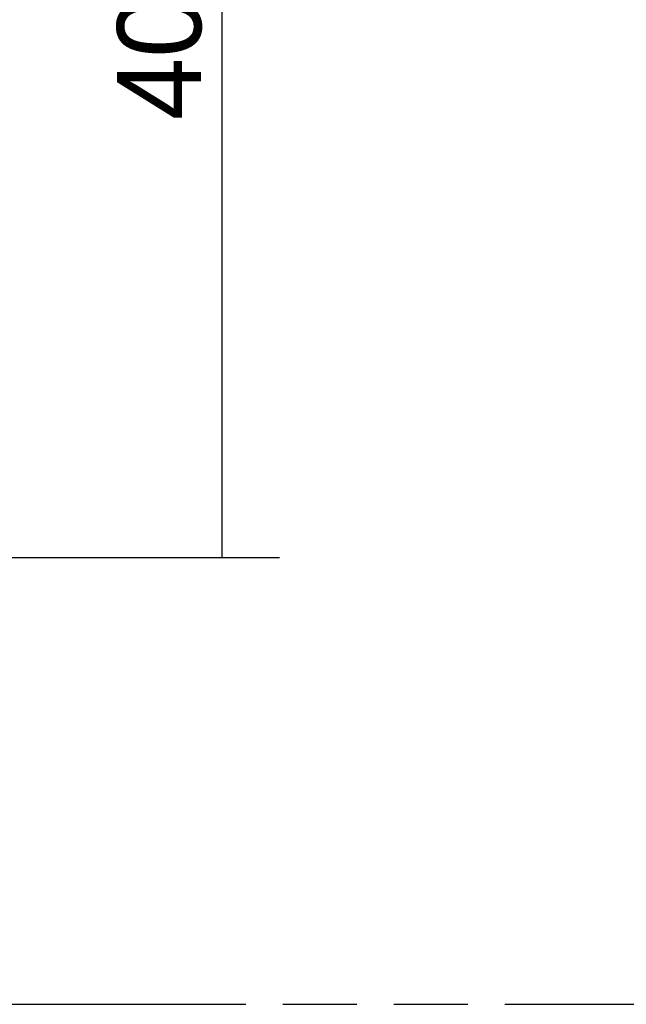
# Model space of a CAD drawing. Header units: millimetres. Extents: x 0 to 210, y 0 to 297.
# Tile 14 of 30: x 99 to 115, y 133 to 159. Entities that reach past the tile are written whole.
import ezdxf
from ezdxf.enums import TextEntityAlignment as Align

# ---------------------------------------------------------------- set-up
doc = ezdxf.new("R2010")
doc.units = ezdxf.units.MM
doc.header["$LTSCALE"] = 19.36
doc.linetypes.add('PHANTOM', pattern=[0.8, 0.45, -0.05, 0.1, -0.05, 0.1, -0.05])
doc.layers.get('0').update_dxf_attribs({"linetype": 'CONTINUOUS'})
doc.layers.add('DEFAULT_3', color=7, linetype='PHANTOM')
doc.layers.add('Z_DIM_2D', color=7, linetype='CONTINUOUS')
doc.styles.add('TEXTSTYLE_3', font='tridonic-metric-print-light.otf')
doc.dimstyles.new('DIMSTYLE_2', dxfattribs={"dimtxt": 2.2, "dimasz": 3.5, "dimexe": 1.5, "dimexo": 0, "dimgap": 0.55, "dimtad": 1, "dimlfac": 1.333333, "dimdsep": 46, "dimtxsty": 'TEXTSTYLE_3', "dimblk": '_FILLED', "dimblk1": '_FILLED', "dimblk2": '_FILLED', "dimcen": 0.09, "dimclrt": 5, "dimadec": 4, "dimazin": 2, "dimtp": 0.3, "dimtm": 0.3, "dimtfac": 1, "dimtofl": 0, "dimtmove": 0, "dimatfit": 3, "dimldrblk": '_FILLED', "dimfxl": 1, "dimtolj": 1, "dimarcsym": 0})

# ---------------------------------------------------------------- blocks, each defined once
blk = doc.blocks.new('*D5')
at = {"layer": 'Z_DIM_2D', "color": 2, "linetype": 'CONTINUOUS'}
for p, q in [((77.897, 174.853), (105.58, 174.853)), ((104.08, 174.853), (104.08, 159.722)), ((104.08, 144.59), (104.08, 159.722)), ((90.647, 144.59), (105.58, 144.59))]:
    blk.add_line(p, q, dxfattribs=at)
at = {"layer": 'Z_DIM_2D', "color": 5, "linetype": 'CONTINUOUS', "style": 'TEXTSTYLE_3'}
blk.add_text('40.35', height=2.2, rotation=90, dxfattribs=at).set_placement((103.53, 159.722), align=Align.CENTER)
blk = doc.blocks.new('_FILLED')
at = {"color": 0, "linetype": 'BYBLOCK'}
blk.add_solid([(0, 0), (-1, 0.125), (-1, -0.125)], dxfattribs=at)
blk = doc.blocks.new('_NONE')

msp = doc.modelspace()

# ---------------------------------------------------------------- linework, layer by layer
at = {"layer": 'DEFAULT_3', "color": 7, "linetype": 'PHANTOM'}
msp.add_line((49.5249, 132.8951), (149.5249, 132.8951), dxfattribs=at)

# ---------------------------------------------------------------- dimensions: what is measured, and where the dimension line sits
at = {"layer": 'Z_DIM_2D', "color": 2, "linetype": 'CONTINUOUS'}
dim = msp.add_linear_dim(base=(104.0803, 174.8529), p1=(90.6475, 144.5904), p2=(77.8975, 174.8529), angle=90, dimstyle='DIMSTYLE_2', override={"dimblk1": 'NONE', "dimblk2": 'NONE', "dimsah": 1}, dxfattribs=at)
dim.commit()
dim.dimension.update_dxf_attribs({"geometry": '*D5', "text_midpoint": (104.0803, 159.6924), "dimtype": 160})

doc.saveas('drawing.dxf')
